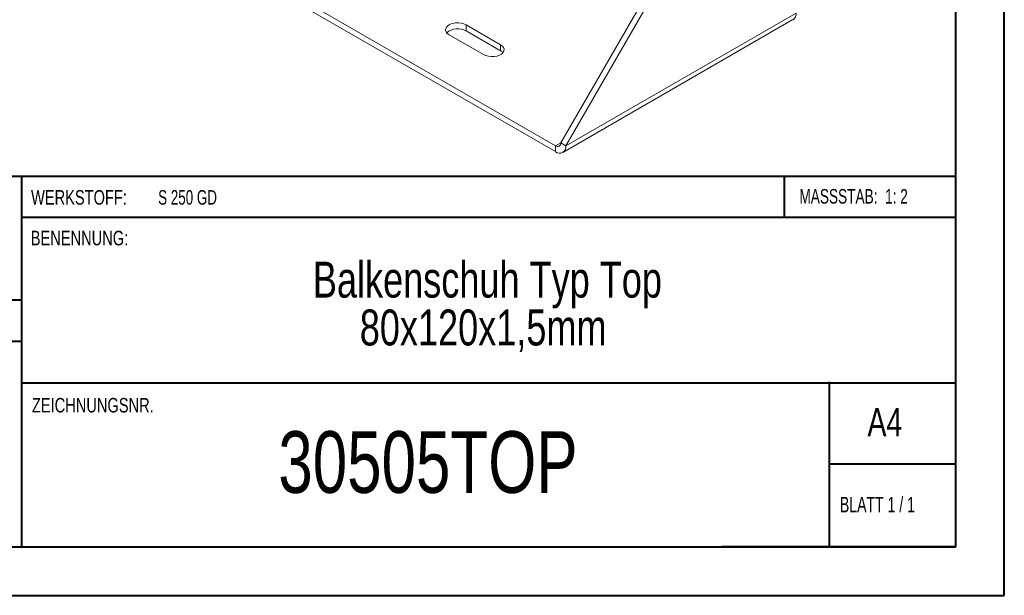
# Model space of a CAD drawing. Header units: millimetres. Extents: x 0 to 210, y 0 to 297.
# Tile 2 of 4: x 109 to 210, y 0 to 60. Entities that reach past the tile are written whole.
import ezdxf

# ---------------------------------------------------------------- set-up
doc = ezdxf.new("R2010")
doc.units = ezdxf.units.MM
doc.styles.add('SLDTEXTSTYLE0', font='TXT', dxfattribs={"width": 0.75})
doc.styles.add('SLDTEXTSTYLE1', font='TXT', dxfattribs={"width": 0.681818})
doc.styles.add('SLDTEXTSTYLE2', font='TXT', dxfattribs={"width": 0.7})
doc.styles.add('SLDTEXTSTYLE3', font='TXT', dxfattribs={"width": 0.6875})

# ---------------------------------------------------------------- blocks, each defined once
blk = doc.blocks.new('SW_NOTE_1')
at = {"color": 0, "linetype": 'Continuous', "lineweight": 0, "char_height": 3.7042, "attachment_point": 2, "style": 'SLDTEXTSTYLE0'}
for s, insert in [('Balkenschuh Typ Top', (24.66, 4.77)), ('80x120x1,5mm', (24.22, -0.16))]:
    blk.add_mtext(s, dxfattribs=dict(at, insert=insert))

msp = doc.modelspace()

# ---------------------------------------------------------------- linework, layer by layer
at = {"color": 7, "linetype": 'Continuous', "lineweight": 40}
for p, q in [((210.08, 0.21), (210.08, 297.21)), ((205.08, 5.21), (205.08, 292.21)), ((205.08, 43.37), (10.11, 43.37)), ((108.91, 43.37), (108.91, 5.12)), ((187.47, 39.12), (187.47, 43.37)), ((205.08, 39.12), (108.91, 39.12)), ((108.91, 30.62), (10.11, 30.62)), ((108.91, 26.37), (10.11, 26.37)), ((108.91, 22.12), (205.08, 22.12)), ((192.08, 5.21), (192.08, 22.21)), ((205.08, 13.71), (192.08, 13.71)), ((10.08, 5.21), (205.08, 5.21)), ((205.08, 5.21), (180.99, 5.21)), ((0.08, 0.21), (210.08, 0.21))]:
    msp.add_line(p, q, dxfattribs=at)
at = {"color": 7, "linetype": 'Continuous', "lineweight": 15}
for p, q in [((164.42, 46.83), (175.38, 65.82)), ((164.95, 46.53), (175.91, 65.51)), ((136.67, 62.24), (163.89, 46.53)), ((136.67, 61.63), (163.89, 45.92)), ((164.95, 46.53), (188.64, 60.2)), ((158.24, 56.94), (154.7, 58.98)), ((154.7, 58.37), (154.7, 58.98)), ((164.64, 45.84), (188.33, 59.52)), ((152.93, 57.96), (156.47, 55.92)), ((158.24, 56.32), (154.7, 58.37)), ((158.24, 56.32), (158.24, 56.94)), ((164.42, 46.83), (163.89, 46.53)), ((164.42, 46.83), (164.95, 46.53)), ((163.89, 46.53), (163.89, 45.92))]:
    msp.add_line(p, q, dxfattribs=at)
at = {"color": 7, "linetype": 'Continuous', "lineweight": 15, "flags": 128}
for points in [[(154.7, 58.98), (154.46, 59.09), (154.19, 59.16), (153.89, 59.19), (153.59, 59.18), (153.3, 59.13), (153.05, 59.04), (152.83, 58.91), (152.68, 58.76), (152.59, 58.6), (152.57, 58.42), (152.62, 58.25), (152.75, 58.09), (152.93, 57.96)], [(156.47, 55.92), (156.71, 55.81), (156.98, 55.74), (157.28, 55.71), (157.58, 55.72), (157.87, 55.77), (158.12, 55.86), (158.34, 55.98), (158.49, 56.13), (158.58, 56.3), (158.6, 56.47), (158.55, 56.64), (158.42, 56.8), (158.24, 56.94)], [(158.48, 56.12), (158.42, 56.19), (158.24, 56.32)]]:
    msp.add_lwpolyline(points, dxfattribs=at)
at = {"color": 7, "linetype": 'Continuous', "lineweight": 15}
for centre, radius, start, end in [((187.91, 60.12), 0.739, 305.0133, 6.2988), ((153.84, 56.83), 1.76, 60.6485, 130.912), ((164.1, 46.78), 0.328, 230.7967, 9.214), ((164.31, 46.42), 0.655, 230.7967, 9.214)]:
    msp.add_arc(centre, radius, start, end, dxfattribs=at)

# ---------------------------------------------------------------- block references
at = {"color": 7, "linetype": 'Continuous', "lineweight": 0}
msp.add_blockref('SW_NOTE_1', (132.22, 29.82), dxfattribs=at)

# ---------------------------------------------------------------- texts
for s, insert, char_height, attachment_point, style in [('WERKSTOFF:', (109.91, 41.96), 1.5, 1, 'SLDTEXTSTYLE0'), ('S 250 GD', (122.99, 41.96), 1.5, 1, 'SLDTEXTSTYLE3'), ('MASSSTAB:  1: 2', (188.99, 42.07), 1.5, 1, 'SLDTEXTSTYLE2'), ('BENENNUNG:', (109.88, 37.77), 1.5, 1, 'SLDTEXTSTYLE0'), ('ZEICHNUNGSNR.', (110, 20.55), 1.5, 1, 'SLDTEXTSTYLE0'), ('A4', (196, 19.52), 2.91, 1, 'SLDTEXTSTYLE0'), ('30505TOP', (150.76, 17.12), 6.35, 2, 'SLDTEXTSTYLE0'), ('BLATT 1 / 1', (193.16, 10.36), 1.5875, 1, 'SLDTEXTSTYLE1')]:
    msp.add_mtext(s, dxfattribs=dict(at, insert=insert, char_height=char_height, attachment_point=attachment_point, style=style))

doc.saveas('drawing.dxf')
